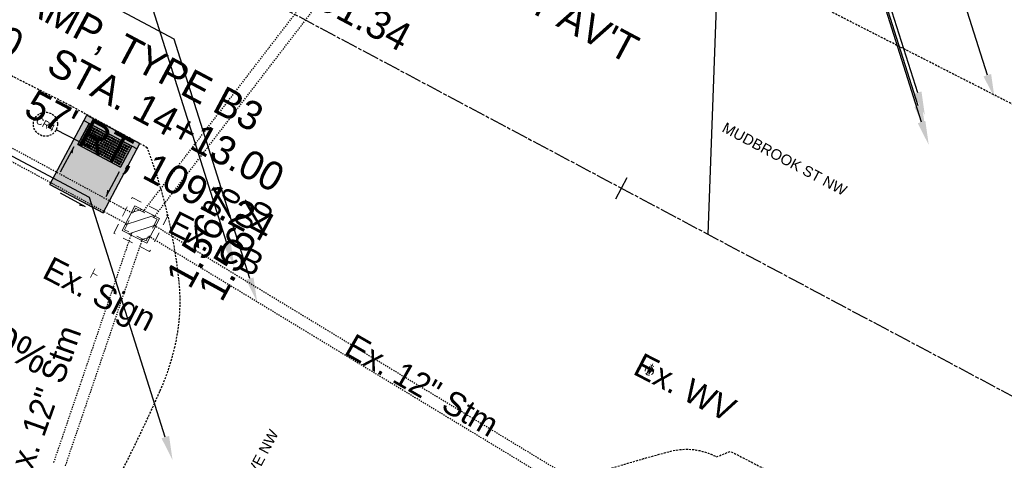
# Model space of a CAD drawing. Header units: feet. Extents: x 2250740 to 2250942, y 437386 to 437594.
# Tile 5 of 13: x 2250783 to 2250864, y 437457 to 437493. Entities that reach past the tile are written whole.
import ezdxf
from ezdxf import colors
from ezdxf.entities.mleader import LeaderData, LeaderLine
from ezdxf.math import Vec2, Vec3

# ---------------------------------------------------------------- set-up
doc = ezdxf.new("R2010")
doc.units = ezdxf.units.FT
doc.header["$MEASUREMENT"] = 0
for name, pattern in [('CL', [2, 0.3, -0.15, 1.4, -0.15]), ('OhDOT_USTN1', [0.055, 0.014, -0.041]), ('OhDOT_USTN2', [0.11, 0.069, -0.041]), ('OhDOT_USTN3', [0.22, 0.165, -0.055]), ('OhDOT_USTN5', [0.11, 0.055, -0.055]), ('REDO_Drainage01', [1.6, 0.85, -0.75])]:
    doc.linetypes.add(name, pattern=pattern)
doc.layers.add('5PPBLDG-HAT', color=253, linetype='Continuous', transparency=0.6)
doc.layers.add('PV_P_Curb-Ramp', color=231, linetype='Continuous', transparency=0.5)
for name, color, linetype in [('DR_X_Cells', 151, 'OhDOT_USTN2'), ('DR_X_Storm_Sewer', 151, 'OhDOT_USTN5'), ('DV_X_Property_Line', 7, 'Continuous'), ('GE_P_CL', 7, 'CL'), ('GE_P_CL_Text', 7, 'Continuous'), ('LT_X_Foundation', 7, 'OhDOT_USTN1'), ('PV_P_Curb', 120, 'Continuous'), ('PV_P_EOP', 7, 'Continuous'), ('PV_P_Walk', 231, 'Continuous'), ('PV_X_EOP', 7, 'OhDOT_USTN3'), ('PV_X_Text', 7, 'Continuous'), ('RD_X_Cells', 7, 'Continuous'), ('SH_Border', 7, 'Continuous'), ('SN_X_Public', 3, 'Continuous'), ('TX_P_20', 7, 'Continuous'), ('UT_X_Water_Cells', 133, 'Continuous')]:
    doc.layers.add(name, color=color, linetype=linetype)
doc.styles.add('OHDOTSymbols', font='arial.ttf')
doc.styles.add('Slanted-Normal', font='font31.shx', dxfattribs={"height": 0.12})
doc.styles.get("Standard").update_dxf_attribs({"font": 'arial.ttf'})
doc.styles.add('Straight-Normal', font='font30.shx', dxfattribs={"height": 0.14})

# ---------------------------------------------------------------- blocks, each defined once
blk = doc.blocks.new('CB22B-X')
at = {"layer": 'Defpoints', "color": 20, "linetype": 'REDO_Drainage01', "lineweight": 0}
blk.add_lwpolyline([(-1, 1), (1, 1), (1, -1), (-1, -1), (-1, 1)], close=True, dxfattribs=at)
at = {"layer": 'DR_X_Cells', "color": 151, "linetype": 'Continuous', "lineweight": 0}
for p, q in [((-1.146, -0.613), (0.613, 1.146)), ((-1.146, 0.518), (-0.518, 1.146)), ((-0.547, -1.146), (1.146, 0.547)), ((0.584, -1.146), (1.146, -0.584))]:
    blk.add_line(p, q, dxfattribs=at)
at = {"layer": 'DR_X_Cells', "color": 151, "linetype": 'REDO_Drainage01', "lineweight": 0}
blk.add_lwpolyline([(-1.667, 1.667), (1.667, 1.667), (1.667, -1.667), (-1.667, -1.667), (-1.667, 1.667)], close=True, dxfattribs=at)
at = {"layer": 'DR_X_Cells', "color": 151, "linetype": 'Continuous', "lineweight": 0, "flags": 128}
blk.add_lwpolyline([(-1.146, 1.146), (1.146, 1.146), (1.146, -1.146), (-1.146, -1.146), (-1.146, 1.146)], close=True, dxfattribs=at)
blk = doc.blocks.new('SGN1P')
at = {"layer": 'SN_X_Public', "color": 3, "linetype": 'Continuous', "lineweight": 0}
for p, q in [((0, 0), (-0.08, 0)), ((0, 0.08), (0, -0.08))]:
    blk.add_line(p, q, dxfattribs=at)
blk = doc.blocks.new('WGV')
at = {"layer": 'UT_X_Water_Cells', "color": 133, "linetype": 'Continuous', "lineweight": 0}
for p, q in [((0.032, 0.102), (-0.032, 0.102)), ((0, 0.07), (0, 0.134))]:
    blk.add_line(p, q, dxfattribs=at)
at = {"layer": 'UT_X_Water_Cells', "color": 133, "linetype": 'Continuous', "lineweight": 0, "flags": 128}
blk.add_lwpolyline([(-0.032, 0.041), (-0.016, -0.045), (0, 0.041), (0.016, -0.045), (0.032, 0.041)], dxfattribs=at)
at = {"layer": 'UT_X_Water_Cells', "color": 133, "linetype": 'Continuous', "lineweight": 0, "extrusion": (0, 0, -1)}
blk.add_arc((0, 0), 0.07, 330.0184, 29.9816, dxfattribs=at)
at = {"layer": 'UT_X_Water_Cells', "color": 133, "linetype": 'Continuous', "lineweight": 0}
for start, end in [(60.0184, 120.0157), (330.0184, 29.9816), (239.9843, 299.9816)]:
    blk.add_arc((0, 0), 0.07, start, end, dxfattribs=at)
blk = doc.blocks.new('HANDFEELERS')
at = {"layer": 'PV_P_Curb-Ramp'}
for p, q in [((0.521, 1.869), (2.517, 2.005)), ((0.793, -2.122), (2.788, -1.986))]:
    blk.add_line(p, q, dxfattribs=at)
for points in [[(0.793, -2.122), (0.521, 1.869)], [(2.788, -1.986), (2.517, 2.005)]]:
    blk.add_lwpolyline(points, dxfattribs=at)
for centre, radius in [((0.735, 1.684), 0.0583), ((0.735, 1.684), 0.03), ((0.935, 1.697), 0.0583), ((0.935, 1.697), 0.03), ((1.134, 1.711), 0.0583), ((1.134, 1.711), 0.03), ((1.334, 1.724), 0.0583), ((1.334, 1.724), 0.03), ((1.534, 1.738), 0.0583), ((1.534, 1.738), 0.03), ((1.733, 1.751), 0.0583), ((1.733, 1.751), 0.03), ((1.933, 1.765), 0.0583), ((1.933, 1.765), 0.03), ((2.132, 1.778), 0.0583), ((2.146, 1.579), 0.0583), ((2.132, 1.778), 0.03), ((2.332, 1.792), 0.0583), ((2.345, 1.592), 0.0583), ((2.332, 1.792), 0.03), ((0.749, 1.484), 0.0583), ((0.762, 1.284), 0.0583), ((0.776, 1.085), 0.0583), ((0.749, 1.484), 0.03), ((0.789, 0.885), 0.0583), ((0.762, 1.284), 0.03), ((0.776, 1.085), 0.03), ((0.789, 0.885), 0.03), ((0.948, 1.498), 0.0583), ((0.962, 1.298), 0.0583), ((0.975, 1.098), 0.0583), ((0.948, 1.498), 0.03), ((0.989, 0.899), 0.0583), ((0.962, 1.298), 0.03), ((0.975, 1.098), 0.03), ((0.989, 0.899), 0.03), ((1.148, 1.511), 0.0583), ((1.161, 1.312), 0.0583), ((1.175, 1.112), 0.0583), ((1.148, 1.511), 0.03), ((1.189, 0.912), 0.0583), ((1.161, 1.312), 0.03), ((1.175, 1.112), 0.03), ((1.189, 0.912), 0.03), ((1.348, 1.525), 0.0583), ((1.361, 1.325), 0.0583), ((1.375, 1.125), 0.0583), ((1.348, 1.525), 0.03), ((1.388, 0.926), 0.0583), ((1.361, 1.325), 0.03), ((1.375, 1.125), 0.03), ((1.388, 0.926), 0.03), ((1.547, 1.538), 0.0583), ((1.561, 1.339), 0.0583), ((1.574, 1.139), 0.0583), ((1.547, 1.538), 0.03), ((1.588, 0.939), 0.0583), ((1.561, 1.339), 0.03), ((1.574, 1.139), 0.03), ((1.588, 0.939), 0.03), ((1.747, 1.552), 0.0583), ((1.76, 1.352), 0.0583), ((1.774, 1.153), 0.0583), ((1.747, 1.552), 0.03), ((1.787, 0.953), 0.0583), ((1.76, 1.352), 0.03), ((1.774, 1.153), 0.03), ((1.787, 0.953), 0.03), ((1.946, 1.565), 0.0583), ((1.96, 1.366), 0.0583), ((1.973, 1.166), 0.0583), ((1.946, 1.565), 0.03), ((1.987, 0.967), 0.0583), ((1.96, 1.366), 0.03), ((2, 0.767), 0.0583), ((1.973, 1.166), 0.03), ((1.987, 0.967), 0.03), ((2.159, 1.379), 0.0583), ((2.173, 1.18), 0.0583), ((2.146, 1.579), 0.03), ((2.186, 0.98), 0.0583), ((2.159, 1.379), 0.03), ((2.2, 0.78), 0.0583), ((2.173, 1.18), 0.03), ((2.186, 0.98), 0.03), ((2.359, 1.393), 0.0583), ((2.372, 1.193), 0.0583), ((2.345, 1.592), 0.03), ((2.386, 0.994), 0.0583), ((2.359, 1.393), 0.03), ((2.399, 0.794), 0.0583), ((2.372, 1.193), 0.03), ((2.386, 0.994), 0.03), ((2.399, 0.794), 0.03), ((0.803, 0.686), 0.0583), ((0.816, 0.486), 0.0583), ((0.83, 0.287), 0.0583), ((0.803, 0.686), 0.03), ((0.844, 0.087), 0.0583), ((0.816, 0.486), 0.03), ((0.83, 0.287), 0.03), ((0.844, 0.087), 0.03), ((1.003, 0.699), 0.0583), ((1.016, 0.5), 0.0583), ((1.03, 0.3), 0.0583), ((1.003, 0.699), 0.03), ((1.043, 0.101), 0.0583), ((1.016, 0.5), 0.03), ((1.03, 0.3), 0.03), ((1.043, 0.101), 0.03), ((1.202, 0.713), 0.0583), ((1.216, 0.513), 0.0583), ((1.229, 0.314), 0.0583), ((1.202, 0.713), 0.03), ((1.243, 0.114), 0.0583), ((1.216, 0.513), 0.03), ((1.229, 0.314), 0.03), ((1.243, 0.114), 0.03), ((1.402, 0.726), 0.0583), ((1.415, 0.527), 0.0583), ((1.429, 0.327), 0.0583), ((1.402, 0.726), 0.03), ((1.442, 0.128), 0.0583), ((1.415, 0.527), 0.03), ((1.429, 0.327), 0.03), ((1.442, 0.128), 0.03), ((1.601, 0.74), 0.0583), ((1.615, 0.54), 0.0583), ((1.628, 0.341), 0.0583), ((1.601, 0.74), 0.03), ((1.642, 0.141), 0.0583), ((1.615, 0.54), 0.03), ((1.655, -0.058), 0.0583), ((1.628, 0.341), 0.03), ((1.642, 0.141), 0.03), ((1.801, 0.753), 0.0583), ((1.814, 0.554), 0.0583), ((1.828, 0.354), 0.0583), ((1.801, 0.753), 0.03), ((1.841, 0.155), 0.0583), ((1.814, 0.554), 0.03), ((1.855, -0.045), 0.0583), ((1.828, 0.354), 0.03), ((1.841, 0.155), 0.03), ((2.014, 0.567), 0.0583), ((2.027, 0.368), 0.0583), ((2, 0.767), 0.03), ((2.041, 0.168), 0.0583), ((2.014, 0.567), 0.03), ((2.054, -0.031), 0.0583), ((2.027, 0.368), 0.03), ((2.041, 0.168), 0.03), ((2.213, 0.581), 0.0583), ((2.227, 0.381), 0.0583), ((2.2, 0.78), 0.03), ((2.24, 0.182), 0.0583), ((2.213, 0.581), 0.03), ((2.254, -0.018), 0.0583), ((2.227, 0.381), 0.03), ((2.24, 0.182), 0.03), ((2.254, -0.018), 0.03), ((2.413, 0.594), 0.0583), ((2.426, 0.395), 0.0583), ((2.44, 0.195), 0.0583), ((2.413, 0.594), 0.03), ((2.453, -0.004), 0.0583), ((2.426, 0.395), 0.03), ((2.44, 0.195), 0.03), ((2.453, -0.004), 0.03), ((0.857, -0.112), 0.0583), ((0.871, -0.312), 0.0583), ((0.884, -0.511), 0.0583), ((0.857, -0.112), 0.03), ((0.898, -0.711), 0.0583), ((0.871, -0.312), 0.03), ((0.884, -0.511), 0.03), ((0.898, -0.711), 0.03), ((1.057, -0.099), 0.0583), ((1.07, -0.298), 0.0583), ((1.084, -0.498), 0.0583), ((1.057, -0.099), 0.03), ((1.097, -0.697), 0.0583), ((1.07, -0.298), 0.03), ((1.084, -0.498), 0.03), ((1.097, -0.697), 0.03), ((1.256, -0.085), 0.0583), ((1.27, -0.285), 0.0583), ((1.283, -0.484), 0.0583), ((1.256, -0.085), 0.03), ((1.297, -0.684), 0.0583), ((1.27, -0.285), 0.03), ((1.283, -0.484), 0.03), ((1.297, -0.684), 0.03), ((1.456, -0.072), 0.0583), ((1.469, -0.271), 0.0583), ((1.483, -0.471), 0.0583), ((1.456, -0.072), 0.03), ((1.496, -0.67), 0.0583), ((1.469, -0.271), 0.03), ((1.51, -0.87), 0.0583), ((1.483, -0.471), 0.03), ((1.496, -0.67), 0.03), ((1.669, -0.258), 0.0583), ((1.682, -0.457), 0.0583), ((1.655, -0.058), 0.03), ((1.696, -0.657), 0.0583), ((1.669, -0.258), 0.03), ((1.709, -0.856), 0.0583), ((1.682, -0.457), 0.03), ((1.696, -0.657), 0.03), ((1.868, -0.244), 0.0583), ((1.882, -0.444), 0.0583), ((1.855, -0.045), 0.03), ((1.895, -0.643), 0.0583), ((1.868, -0.244), 0.03), ((1.909, -0.843), 0.0583), ((1.882, -0.444), 0.03), ((1.895, -0.643), 0.03), ((1.909, -0.843), 0.03), ((2.068, -0.231), 0.0583), ((2.081, -0.43), 0.0583), ((2.054, -0.031), 0.03), ((2.095, -0.63), 0.0583), ((2.068, -0.231), 0.03), ((2.108, -0.829), 0.0583), ((2.081, -0.43), 0.03), ((2.095, -0.63), 0.03), ((2.108, -0.829), 0.03), ((2.267, -0.217), 0.0583), ((2.281, -0.417), 0.0583), ((2.294, -0.616), 0.0583), ((2.267, -0.217), 0.03), ((2.308, -0.816), 0.0583), ((2.281, -0.417), 0.03), ((2.294, -0.616), 0.03), ((2.308, -0.816), 0.03), ((2.467, -0.204), 0.0583), ((2.48, -0.403), 0.0583), ((2.494, -0.603), 0.0583), ((2.467, -0.204), 0.03), ((2.507, -0.802), 0.0583), ((2.48, -0.403), 0.03), ((2.494, -0.603), 0.03), ((2.507, -0.802), 0.03), ((0.911, -0.911), 0.0583), ((0.925, -1.11), 0.0583), ((0.938, -1.31), 0.0583), ((0.911, -0.911), 0.03), ((0.952, -1.509), 0.0583), ((0.925, -1.11), 0.03), ((0.938, -1.31), 0.03), ((0.952, -1.509), 0.03), ((1.111, -0.897), 0.0583), ((1.124, -1.097), 0.0583), ((1.138, -1.296), 0.0583), ((1.111, -0.897), 0.03), ((1.151, -1.496), 0.0583), ((1.124, -1.097), 0.03), ((1.138, -1.296), 0.03), ((1.151, -1.496), 0.03), ((1.31, -0.883), 0.0583), ((1.324, -1.083), 0.0583), ((1.337, -1.283), 0.0583), ((1.31, -0.883), 0.03), ((1.351, -1.482), 0.0583), ((1.324, -1.083), 0.03), ((1.364, -1.682), 0.0583), ((1.337, -1.283), 0.03), ((1.351, -1.482), 0.03), ((1.523, -1.069), 0.0583), ((1.537, -1.269), 0.0583), ((1.51, -0.87), 0.03), ((1.55, -1.469), 0.0583), ((1.523, -1.069), 0.03), ((1.564, -1.668), 0.0583), ((1.537, -1.269), 0.03), ((1.55, -1.469), 0.03), ((1.723, -1.056), 0.0583), ((1.736, -1.256), 0.0583), ((1.709, -0.856), 0.03), ((1.75, -1.455), 0.0583), ((1.723, -1.056), 0.03), ((1.763, -1.655), 0.0583), ((1.736, -1.256), 0.03), ((1.75, -1.455), 0.03), ((1.763, -1.655), 0.03), ((1.922, -1.042), 0.0583), ((1.936, -1.242), 0.0583), ((1.949, -1.442), 0.0583), ((1.922, -1.042), 0.03), ((1.963, -1.641), 0.0583), ((1.936, -1.242), 0.03), ((1.949, -1.442), 0.03), ((1.963, -1.641), 0.03), ((2.122, -1.029), 0.0583), ((2.135, -1.228), 0.0583), ((2.149, -1.428), 0.0583), ((2.122, -1.029), 0.03), ((2.162, -1.628), 0.0583), ((2.135, -1.228), 0.03), ((2.149, -1.428), 0.03), ((2.162, -1.628), 0.03), ((2.321, -1.015), 0.0583), ((2.335, -1.215), 0.0583), ((2.349, -1.414), 0.0583), ((2.321, -1.015), 0.03), ((2.362, -1.614), 0.0583), ((2.335, -1.215), 0.03), ((2.349, -1.414), 0.03), ((2.362, -1.614), 0.03), ((2.521, -1.002), 0.0583), ((2.535, -1.201), 0.0583), ((2.548, -1.401), 0.0583), ((2.521, -1.002), 0.03), ((2.562, -1.601), 0.0583), ((2.535, -1.201), 0.03), ((2.548, -1.401), 0.03), ((2.562, -1.601), 0.03), ((0.965, -1.709), 0.0583), ((0.979, -1.908), 0.0583), ((0.965, -1.709), 0.03), ((0.979, -1.908), 0.03), ((1.165, -1.695), 0.0583), ((1.178, -1.895), 0.0583), ((1.165, -1.695), 0.03), ((1.178, -1.895), 0.03), ((1.378, -1.881), 0.0583), ((1.364, -1.682), 0.03), ((1.378, -1.881), 0.03), ((1.577, -1.868), 0.0583), ((1.564, -1.668), 0.03), ((1.577, -1.868), 0.03), ((1.777, -1.854), 0.0583), ((1.777, -1.854), 0.03), ((1.976, -1.841), 0.0583), ((1.976, -1.841), 0.03), ((2.176, -1.827), 0.0583), ((2.176, -1.827), 0.03), ((2.376, -1.814), 0.0583), ((2.376, -1.814), 0.03), ((2.575, -1.8), 0.0583), ((2.575, -1.8), 0.03)]:
    blk.add_circle(centre, radius, dxfattribs=at)

msp = doc.modelspace()

# ---------------------------------------------------------------- hatches: boundary and pattern name
at = {"layer": '5PPBLDG-HAT'}
h = msp.add_hatch(color=256, dxfattribs=at)
h.dxf.hatch_style = 1
h.paths.add_polyline_path([(2250787.908, 437484.926), (2250785.633, 437480.656), (2250790.029, 437478.273), (2250792.321, 437482.576)])
h.paths.add_polyline_path([(2250789.555, 437479.033), (2250790.787, 437481.285), (2250789.997, 437481.717), (2250788.766, 437479.465)], flags=24)
h = msp.add_hatch(color=256, dxfattribs=at)
h.dxf.hatch_style = 1
h.paths.add_polyline_path([(2250792.549, 437483.004), (2250791.367, 437483.65), (2250788.143, 437485.368), (2250787.908, 437484.926), (2250792.321, 437482.576)])
h = msp.add_hatch(color=256, dxfattribs=at)
h.dxf.hatch_style = 1
h.paths.add_polyline_path([(2250790.029, 437478.273), (2250785.633, 437480.656), (2250785.163, 437479.773), (2250789.559, 437477.391)])
h = msp.add_hatch(color=256, dxfattribs=at)
h.dxf.hatch_style = 1
h.paths.add_polyline_path([(2250789.559, 437477.391), (2250785.163, 437479.773), (2250785.079, 437479.615), (2250789.492, 437477.264)])

# ---------------------------------------------------------------- linework, layer by layer
at = {"layer": 'DR_X_Storm_Sewer'}
for p, q in [((2250792.797, 437477.332, 1090.883), (2250829.437, 437525.057, 1090.883)), ((2250793.703, 437476.871, 1090.883), (2250830.343, 437524.595, 1090.883)), ((2250767.384, 437490.546, 1094.188), (2250791.979, 437477.217, 1094.188)), ((2250766.914, 437489.663, 1094.188), (2250791.524, 437476.326, 1094.188)), ((2250829.906, 437454.271, 1089.985), (2250793.716, 437476.222, 1089.985)), ((2250791.856, 437475.567, 1089.985), (2250785.384, 437456.504, 1089.985)), ((2250792.756, 437475.109, 1089.985), (2250786.331, 437456.182, 1089.985)), ((2250829.451, 437453.378, 1089.985), (2250793.261, 437475.328, 1089.985))]:
    msp.add_line(p, q, dxfattribs=at)
at = {"layer": 'DV_X_Property_Line'}
msp.add_line((2250841.841, 437534.058, 1083.62), (2250839.655, 437475.496, 1083.62), dxfattribs=at)
at = {"layer": 'GE_P_CL'}
msp.add_lwpolyline([(2250777.108, 437508.805), (2250899.571, 437443.588)], dxfattribs=at)
at = {"layer": 'GE_P_CL_Text'}
for p, q in [((2250788.458, 437482.682, -252.815), (2250785.605, 437484.161)), ((2250832.029, 437478.424, 1083.62), (2250832.969, 437480.189, 1083.62))]:
    msp.add_line(p, q, dxfattribs=at)
at = {"layer": 'GE_P_CL_Text', "linetype": 'OhDOT_USTN3'}
msp.add_circle((2250784.717, 437484.621, 78.653), 1, dxfattribs=at)
at = {"layer": 'PV_P_Curb'}
msp.add_line((2250787.908, 437484.926, 1083.62), (2250792.321, 437482.576, 1083.62), dxfattribs=at)
at = {"layer": 'PV_P_EOP'}
msp.add_line((2250788.143, 437485.368, 1083.62), (2250792.556, 437483.017, 1083.62), dxfattribs=at)
at = {"layer": 'PV_P_Walk'}
for p, q in [((2250785.079, 437479.615, 1083.62), (2250788.143, 437485.368, 1083.62)), ((2250788.349, 437484.691, 1083.62), (2250787.409, 437482.926, 1050.415)), ((2250788.349, 437484.691, 1050.415), (2250791.88, 437482.811, 1050.415)), ((2250787.409, 437482.926, 1050.415), (2250790.94, 437481.046, 1050.415)), ((2250789.492, 437477.264, 1083.62), (2250792.556, 437483.017, 1083.62)), ((2250791.88, 437482.811, 1083.62), (2250790.94, 437481.046, 1050.415)), ((2250785.079, 437479.615, 1083.62), (2250789.492, 437477.264, 1083.62))]:
    msp.add_line(p, q, dxfattribs=at)
at = {"layer": 'PV_X_EOP', "elevation": 1091.102}
msp.add_lwpolyline([(2250914.218, 437461.138), (2250900.193, 437468.274), (2250838.928, 437499.553)], dxfattribs=at)
at = {"layer": 'PV_X_EOP', "elevation": 1090.2}
msp.add_lwpolyline([(2250785.336, 437445.189), (2250788.607, 437451.138, 0.021225), (2250794.235, 437462.487, 0.046058), (2250795.434, 437466.037, 0.086386), (2250795.786, 437471.767, 0.062757), (2250793.161, 437482.67), (2250786.769, 437486.164), (2250769.666, 437494.83)], format="xyb", dxfattribs=at)
at = {"layer": 'PV_X_EOP', "elevation": 1090.115, "flags": 128}
msp.add_lwpolyline([(2250808.087, 437433.073), (2250812.142, 437440.718, -0.071969), (2250818.887, 437449.944, -0.093726), (2250823.181, 437452.938, -0.027258), (2250829.585, 437455.403, -0.012694), (2250836.509, 437457.451, -0.191893), (2250840.381, 437456.996), (2250841.535, 437457.458), (2250885.12, 437434.921), (2250899.503, 437427.203)], format="xyb", dxfattribs=at)
at = {"layer": 'TX_P_20', "linetype": 'ByBlock', "lineweight": -2}
for points in [[(2250787.073, 437482.73), (2250785.948, 437480.65)], [(2250789.741, 437478.625), (2250790.866, 437480.705)], [(2250788.04, 437477.761), (2250785.96, 437478.886)]]:
    msp.add_lwpolyline(points, dxfattribs=at)
at = {"layer": 'TX_P_20'}
for points in [[(2250786.976, 437482.198), (2250787.06, 437482.698), (2250786.819, 437482.252)], [(2250789.838, 437479.157), (2250789.755, 437478.657), (2250789.996, 437479.103)], [(2250787.508, 437477.858), (2250788.008, 437477.774), (2250787.562, 437478.015)]]:
    msp.add_solid(points, dxfattribs=at)

# ---------------------------------------------------------------- block references
at = {"layer": '5PPBLDG-HAT', "rotation": 58.07352569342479}
msp.add_blockref('HANDFEELERS', (2250788.72, 437481.495, 1050.415), dxfattribs=at)
at = {"layer": 'LT_X_Foundation', "rotation": 332.9888311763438}
msp.add_blockref('CB22B-X', (2250792.631, 437476.295, 1090.883), dxfattribs=at)
at = {"layer": 'RD_X_Cells', "xscale": 5, "yscale": 5, "zscale": 5}
for name, p, rotation in [('SGN1P', (2250788.643, 437472.242, 1090.392), 152.7346172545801), ('WGV', (2250834.802, 437464.123, 1091.221), 332.7346172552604)]:
    msp.add_blockref(name, p, dxfattribs=dict(at, rotation=rotation))

# ---------------------------------------------------------------- texts
at = {"layer": 'GE_P_CL_Text', "style": 'Slanted-Normal'}
for s, insert, char_height, width, attachment_point, rotation in [("HEIGHT FLUSH WITH PAV'T\\PSTA. 14+13.00\\P50.5' RT, 1091.34", (2250791.535, 437502.124, 1083.62), 2.4, 57.4825, 7, 331.96698), ("END CURB RAMP, TYPE B3\\PSTA. 14+08.00\\P57' RT, 1091.31", (2250760.957, 437496.154, 1083.62), 2.4, 57.4825, 7, 331.96698), ("STA. 14+13.00\\P57' RT, 1091.24", (2250782.584, 437485.061, 1083.62), 2.4, 57.4825, 7, 331.96698), ('CR4', (2250784.717, 437484.621, 78.653), 0.6, 14.37063, 5, 331.96266), ('1.56%', (2250794.599, 437471.984), 2.4, 57.4825, 1, 61.33081), ('1.56%', (2250797.238, 437470.917), 2.4, 57.4825, 1, 61.33081), ('1.40%', (2250777.293, 437470.234), 2.4, 57.4825, 1, 331.33081)]:
    msp.add_mtext(s, dxfattribs=dict(at, insert=insert, char_height=char_height, width=width, attachment_point=attachment_point, rotation=rotation))
at = {"layer": 'PV_X_Text', "char_height": 2, "width": 725.59682, "attachment_point": 1, "style": 'Straight-Normal'}
for s, insert, rotation in [('Ex. CB', (2250795.646, 437477.499, 1087.653), 332.73462), ('Ex. Sign', (2250785.264, 437473.706, 1087.653), 332.73462), ('Ex. 12" Stm', (2250781.157, 437454.877, 1086.77), 70.48349), ('Ex. 12" Stm', (2250810.381, 437467.31, 1086.77), 330.08744), ('Ex. WV', (2250834.268, 437465.7, 1087.653), 332.73462)]:
    msp.add_mtext(s, dxfattribs=dict(at, insert=insert, rotation=rotation))
at = {"layer": 'SH_Border', "char_height": 0.875, "attachment_point": 5, "style": 'OHDOTSymbols'}
for s, insert, rotation in [('MUDBROOK ST NW', (2250846.031, 437481.732, 270.905), 331.96266), ('COURTLAND AVE NW', (2250800.71, 437453.52, 270.905), 61.96266)]:
    msp.add_mtext_dynamic_manual_height_columns(s, width=59.58188, gutter_width=5, heights=[11.559], dxfattribs=dict(at, insert=insert, rotation=rotation))

# ---------------------------------------------------------------- leaders
at = {"layer": 'TX_P_20'}
ml = msp.add_multileader_mtext('Standard', dxfattribs=at)
ml.set_content('', color=256)
ml.set_leader_properties()
ml.build(insert=Vec2(0, 0))
ml.multileader.update_dxf_attribs({"dogleg_length": 2.2, "arrow_head_size": 2, "scale": 20})
ctx = ml.context
ctx.base_point, ctx.scale, ctx.char_height, ctx.arrow_head_size, ctx.landing_gap_size, ctx.plane_origin, ctx.plane_x_axis, ctx.plane_y_axis = Vec3(2250817.729, 437529.269, 1083.62), 20, 2, 2, 1.8, Vec3(2250811.519, 437487.644, 1083.62), Vec3(-0.882677, 0.46998), Vec3(-0.46998, -0.882677)
notes = []
notes.append((ctx, [(1, (1, 1, 0), (2250856.567, 437508.589, 1083.62), (-0.882677, 0.46998), 44, [(0, [(2250863.447, 437486.785, 1083.62)], 0, [])])]))
ctx.mtext.insert, ctx.mtext.text_direction, ctx.mtext.rotation, ctx.mtext.flow_direction = Vec3(2250815.67, 437529.232, 1083.62), Vec3(-0.882677, 0.46998), -3.141517, 5
ml = msp.add_multileader_mtext('Standard', dxfattribs=at)
ml.set_content('', color=256)
ml.set_leader_properties()
ml.build(insert=Vec2(0, 0))
ml.multileader.update_dxf_attribs({"dogleg_length": 2.2, "arrow_head_size": 2, "scale": 20})
ctx = ml.context
ctx.base_point, ctx.scale, ctx.char_height, ctx.arrow_head_size, ctx.landing_gap_size, ctx.plane_origin, ctx.plane_x_axis, ctx.plane_y_axis = Vec3(2250811.952, 437527.813), 20, 2, 2, 1.8, Vec3(2250805.742, 437486.189), Vec3(-0.882677, 0.46998), Vec3(-0.46998, -0.882677)
notes.append((ctx, [(1, (1, 1, 0), (2250850.79, 437507.134), (-0.882677, 0.46998), 44, [(0, [(2250857.67, 437485.33)], 0, [])])]))
ctx.mtext.insert, ctx.mtext.text_direction, ctx.mtext.rotation, ctx.mtext.flow_direction = Vec3(2250809.893, 437527.777), Vec3(-0.882677, 0.46998), -3.141517, 5
ml = msp.add_multileader_mtext('Standard', dxfattribs=at)
ml.set_content('', color=(178, 178, 178))
ml.set_leader_properties()
ml.build(insert=Vec2(0, 0))
ml.multileader.update_dxf_attribs({"dogleg_length": 2.2, "arrow_head_size": 2, "scale": 20})
ctx = ml.context
ctx.base_point, ctx.scale, ctx.char_height, ctx.arrow_head_size, ctx.landing_gap_size, ctx.plane_origin, ctx.plane_x_axis, ctx.plane_y_axis = Vec3(2250811.986, 437526.714, 1083.62), 20, 2, 2, 1.8, Vec3(2250805.776, 437485.09, 1083.62), Vec3(-0.882677, 0.46998), Vec3(-0.46998, -0.882677)
notes.append((ctx, [(1, (1, 1, 0), (2250850.824, 437506.035, 1083.62), (-0.882677, 0.46998), 44, [(0, [(2250857.704, 437484.23, 1083.62)], 0, [])])]))
ctx.mtext.insert, ctx.mtext.text_direction, ctx.mtext.rotation, ctx.mtext.flow_direction = Vec3(2250809.927, 437526.677, 1083.62), Vec3(-0.882677, 0.46998), -3.141517, 5
ml = msp.add_multileader_mtext('Standard', dxfattribs=at)
ml.set_content('', color=256)
ml.set_leader_properties()
ml.build(insert=Vec2(0, 0))
ml.multileader.update_dxf_attribs({"dogleg_length": 2.2, "arrow_head_size": 2, "scale": 20})
ctx = ml.context
ctx.base_point, ctx.scale, ctx.char_height, ctx.arrow_head_size, ctx.landing_gap_size, ctx.plane_origin, ctx.plane_x_axis, ctx.plane_y_axis = Vec3(2250812.272, 437525.377), 20, 2, 2, 1.8, Vec3(2250806.062, 437483.753), Vec3(-0.882677, 0.46998), Vec3(-0.46998, -0.882677)
notes.append((ctx, [(1, (1, 1, 0), (2250851.11, 437504.698), (-0.882677, 0.46998), 44, [(0, [(2250857.99, 437482.893)], 0, [])])]))
ctx.mtext.insert, ctx.mtext.text_direction, ctx.mtext.rotation, ctx.mtext.flow_direction = Vec3(2250810.213, 437525.34), Vec3(-0.882677, 0.46998), -3.141517, 5
ml = msp.add_multileader_mtext('Standard', dxfattribs=at)
ml.set_content('', color=256)
ml.set_leader_properties()
ml.build(insert=Vec2(0, 0))
ml.multileader.update_dxf_attribs({"dogleg_length": 2.2, "arrow_head_size": 2, "scale": 20})
ctx = ml.context
ctx.base_point, ctx.scale, ctx.char_height, ctx.arrow_head_size, ctx.landing_gap_size, ctx.plane_origin, ctx.plane_x_axis, ctx.plane_y_axis = Vec3(2250754.652, 437515.319, 1083.62), 20, 2, 2, 1.8, Vec3(2250748.442, 437473.695, 1083.62), Vec3(-0.882677, 0.46998), Vec3(-0.46998, -0.882677)
notes.append((ctx, [(1, (1, 1, 0), (2250793.49, 437494.64, 1083.62), (-0.882677, 0.46998), 44, [(0, [(2250800.37, 437472.835, 1083.62)], 0, [])])]))
ctx.mtext.insert, ctx.mtext.text_direction, ctx.mtext.rotation, ctx.mtext.flow_direction = Vec3(2250752.593, 437515.283, 1083.62), Vec3(-0.882677, 0.46998), -3.141517, 5
ml = msp.add_multileader_mtext('Standard', dxfattribs=at)
ml.set_content('', color=256)
ml.set_leader_properties()
ml.build(insert=Vec2(0, 0))
ml.multileader.update_dxf_attribs({"dogleg_length": 2.2, "arrow_head_size": 2, "scale": 20})
ctx = ml.context
ctx.base_point, ctx.scale, ctx.char_height, ctx.arrow_head_size, ctx.landing_gap_size, ctx.plane_origin, ctx.plane_x_axis, ctx.plane_y_axis = Vec3(2250756.552, 437512.375, 1083.62), 20, 2, 2, 1.8, Vec3(2250750.342, 437470.751, 1083.62), Vec3(-0.882677, 0.46998), Vec3(-0.46998, -0.882677)
notes.append((ctx, [(1, (1, 1, 0), (2250795.39, 437491.696, 1083.62), (-0.882677, 0.46998), 44, [(0, [(2250802.27, 437469.892, 1083.62)], 0, [])])]))
ctx.mtext.insert, ctx.mtext.text_direction, ctx.mtext.rotation, ctx.mtext.flow_direction = Vec3(2250754.493, 437512.339, 1083.62), Vec3(-0.882677, 0.46998), -3.141517, 5
ml = msp.add_multileader_mtext('Standard', dxfattribs=at)
ml.set_content('', color=(178, 178, 178))
ml.set_leader_properties()
ml.build(insert=Vec2(0, 0))
ml.multileader.update_dxf_attribs({"dogleg_length": 2.2, "arrow_head_size": 2, "scale": 20})
ctx = ml.context
ctx.base_point, ctx.scale, ctx.char_height, ctx.arrow_head_size, ctx.landing_gap_size, ctx.plane_origin, ctx.plane_x_axis, ctx.plane_y_axis = Vec3(2250749.544, 437499.215, 1083.62), 20, 2, 2, 1.8, Vec3(2250743.333, 437457.591, 1083.62), Vec3(-0.882677, 0.46998), Vec3(-0.46998, -0.882677)
notes.append((ctx, [(1, (1, 1, 0), (2250788.381, 437478.536, 1083.62), (-0.882677, 0.46998), 44, [(0, [(2250795.262, 437456.732, 1083.62)], 0, [])])]))
ctx.mtext.insert, ctx.mtext.text_direction, ctx.mtext.rotation, ctx.mtext.flow_direction = Vec3(2250747.485, 437499.179, 1083.62), Vec3(-0.882677, 0.46998), -3.141517, 5
ml = msp.add_multileader_mtext('Standard', dxfattribs=at)
ml.set_content('', color=256)
ml.set_leader_properties()
ml.build(insert=Vec2(0, 0))
ml.multileader.update_dxf_attribs({"dogleg_length": 2.2, "arrow_head_size": 2, "scale": 20})
ctx = ml.context
ctx.base_point, ctx.scale, ctx.char_height, ctx.arrow_head_size, ctx.landing_gap_size, ctx.plane_origin, ctx.plane_x_axis, ctx.plane_y_axis = Vec3(2250865.618, 437489.15), 20, 2, 2, 1.8, Vec3(2250859.408, 437447.525), Vec3(-0.882677, 0.46998), Vec3(-0.46998, -0.882677)
notes.append((ctx, [(1, (1, 1, 0), (2250904.456, 437468.47), (-0.882677, 0.46998), 44, [(0, [(2250911.336, 437446.666)], 0, [])])]))
ctx.mtext.insert, ctx.mtext.text_direction, ctx.mtext.rotation, ctx.mtext.flow_direction = Vec3(2250863.559, 437489.113), Vec3(-0.882677, 0.46998), -3.141517, 5
for ctx, leaders in notes:
    for number, flags, end, landing, length, lines in leaders:
        leader = LeaderData()
        leader.index, (leader.has_last_leader_line, leader.has_dogleg_vector, leader.attachment_direction) = number, flags
        leader.last_leader_point, leader.dogleg_vector, leader.dogleg_length = Vec3(end), Vec3(landing), length
        for number, points, colour, breaks in lines:
            line = LeaderLine()
            line.index, line.vertices, line.color, line.breaks = number, Vec3.list(points), colors.encode_raw_color(colour), breaks
            leader.lines.append(line)
        ctx.leaders.append(leader)

doc.saveas('drawing.dxf')
